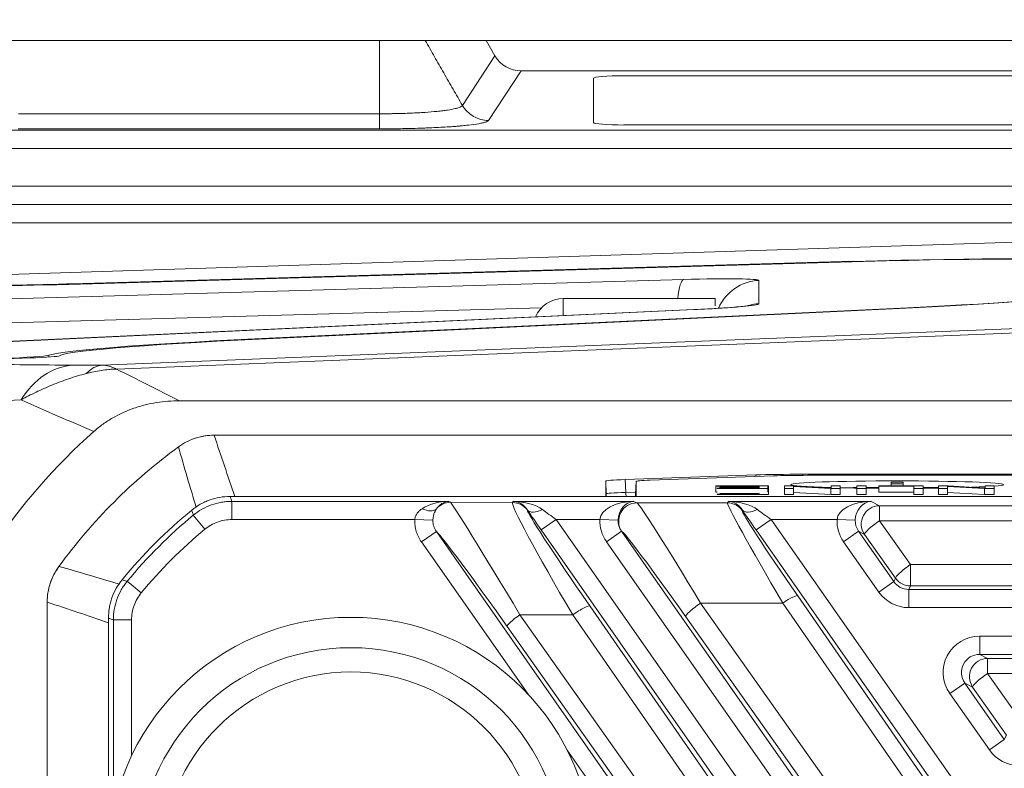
# Model space of a CAD drawing. Header units: millimetres. Extents: x 4 to 836, y 5 to 589.
# Tile 144 of 163: x 661 to 678, y 349 to 362. Entities that reach past the tile are written whole.
import ezdxf

# ---------------------------------------------------------------- set-up
doc = ezdxf.new("R2010")
doc.units = ezdxf.units.MM
doc.layers.add('1', color=7, linetype='Continuous', true_color=0xffffff)
doc.styles.add('ideas_simplex', font='simplex.shx')
doc.dimstyles.get("Standard").update_dxf_attribs({"dimtxt": 0.18, "dimasz": 0.18, "dimexe": 0.18, "dimexo": 0.0625, "dimgap": 0.09, "dimtad": 0, "dimtih": 1, "dimtoh": 1, "dimdec": 4, "dimzin": 0, "dimdsep": 46, "dimtxsty": 'Standard', "dimcen": 0.09, "dimadec": 0, "dimazin": 0, "dimtfac": 1, "dimtdec": 4, "dimtofl": 0, "dimtmove": 0, "dimatfit": 3, "dimfxl": 1, "dimtolj": 1, "dimtzin": 0, "dimarcsym": 0})

# ---------------------------------------------------------------- blocks, each defined once
blk = doc.blocks.new('_U6')
at = {"layer": '1', "color": 152, "lineweight": 13}
for p, q in [((707.915586, 361.359343), (604.33873, 361.359343)), ((696.641509, 245.904525), (604.338729, 245.904525))]:
    blk.add_line(p, q, dxfattribs=at)
at = {"layer": '1', "color": 27, "lineweight": 13}
blk.add_line((606.338729, 245.904525), (606.33873, 361.359343), dxfattribs=at)
at = {"layer": '1', "color": 87, "lineweight": 25}
for p, q in [((604.83873, 310.734434), (599.21373, 310.734434)), ((599.21373, 310.734434), (599.21373, 309.234434)), ((604.83873, 309.234434), (604.83873, 310.734434)), ((599.21373, 298.029434), (599.21373, 296.529434)), ((604.83873, 296.529434), (604.83873, 298.029434)), ((599.21373, 296.529434), (604.83873, 296.529434))]:
    blk.add_line(p, q, dxfattribs=at)
at = {"layer": '1', "color": 27, "lineweight": 18}
for points in [[(606.33873, 361.359343), (606.86771, 358.359345), (605.809749, 358.359341)], [(606.338729, 245.904525), (605.809749, 248.904523), (606.86771, 248.904527)]]:
    blk.add_solid(points, dxfattribs=at)
at = {"layer": '1', "color": 87, "linetype": 'Continuous', "lineweight": 25, "char_height": 3, "attachment_point": 7, "rotation": 90, "line_spacing_factor": 1.204819, "style": 'ideas_simplex'}
for s, insert in [('\\W1.1692;115,5', (597.37273, 296.491934)), ('\\W1.2097;4.55', (604.68523, 297.976934))]:
    blk.add_mtext(s, dxfattribs=dict(at, insert=insert))
blk = doc.blocks.new('_U10')
at = {"layer": '1', "color": 87, "lineweight": 25}
for p, q in [((662.54195, 381.752379), (661.04195, 381.752379)), ((661.04195, 381.752379), (661.04195, 376.127379)), ((675.24695, 381.752379), (673.74695, 381.752379)), ((675.24695, 376.127379), (675.24695, 381.752379)), ((661.04195, 376.127379), (662.54195, 376.127379)), ((673.74695, 376.127379), (675.24695, 376.127379))]:
    blk.add_line(p, q, dxfattribs=at)
at = {"layer": '1', "color": 152, "lineweight": 13}
for p, q in [((680.052674, 333.198102), (680.052674, 376.627379)), ((697.730343, 333.198102), (697.730343, 376.627379))]:
    blk.add_line(p, q, dxfattribs=at)
at = {"layer": '1', "color": 27, "lineweight": 13}
blk.add_line((697.730343, 374.627379), (661.04195, 374.627379), dxfattribs=at)
at = {"layer": '1', "color": 27, "lineweight": 18}
for points in [[(680.052674, 374.627379), (683.052672, 375.15636), (683.052676, 374.098398)], [(697.730343, 374.627379), (694.730345, 374.098398), (694.730341, 375.15636)]]:
    blk.add_solid(points, dxfattribs=at)
at = {"layer": '1', "color": 87, "linetype": 'Continuous', "lineweight": 25, "char_height": 3, "attachment_point": 7, "line_spacing_factor": 1.204819, "style": 'ideas_simplex'}
for s, insert in [('\\W1.2097;17,7', (662.51345, 383.887379)), ('\\W1.2097;.696', (662.51345, 376.574879))]:
    blk.add_mtext(s, dxfattribs=dict(at, insert=insert))

msp = doc.modelspace()

# ---------------------------------------------------------------- linework, layer by layer
at = {"layer": '1', "color": 143, "linetype": 'Continuous', "lineweight": 18}
for p, q in [((667.367, 361.359), (661.416, 361.359)), ((669.12, 361.359), (668.118, 361.359)), ((669.266, 361.107), (669.12, 361.359)), ((667.367, 359.905), (667.367, 360.153)), ((732.249, 358.659), (645.534, 358.659))]:
    msp.add_line(p, q, dxfattribs=at)
at = {"layer": '1', "color": 143, "linetype": 'Continuous', "lineweight": 13}
for p, q in [((667.367, 360.153), (667.367, 361.359)), ((668.731, 360.291), (669.266, 361.107)), ((669.697, 360.859), (669.162, 360.043)), ((661.416, 360.153), (667.367, 360.153)), ((640.18, 359.882), (737.603, 359.882)), ((667.367, 359.905), (661.415, 359.905)), ((737.603, 359.583), (640.18, 359.583)), ((645.534, 358.959), (732.249, 358.959))]:
    msp.add_line(p, q, dxfattribs=at)
at = {"layer": '1', "color": 18, "linetype": 'Continuous', "lineweight": 18}
for p, q in [((670.892, 360.738), (670.892, 360.008)), ((706.392, 360.778), (671.392, 360.778)), ((671.392, 359.968), (706.392, 359.968))]:
    msp.add_line(p, q, dxfattribs=at)
at = {"layer": '1', "color": 9, "linetype": 'Continuous', "lineweight": 18}
for p, q in [((652.892, 358.359), (688.892, 358.359)), ((659.147, 357.441), (678.892, 358.07)), ((675.338, 357.72), (662.442, 357.349)), ((675.173, 357.723), (662.477, 357.357)), ((672.542, 356.928), (659.444, 356.318)), ((676.062, 356.958), (665.313, 356.445)), ((665.381, 356.441), (675.931, 356.944)), ((672.55, 356.928), (672.542, 356.928)), ((661.61, 356.131), (659.299, 356.047)), ((713.711, 355.426), (664.072, 355.426))]:
    msp.add_line(p, q, dxfattribs=at)
at = {"layer": '1', "color": 9, "linetype": 'Continuous', "lineweight": 13}
for p, q in [((675.173, 357.715), (675.173, 357.723)), ((659.153, 357.047), (672.376, 357.424)), ((673.615, 357.408), (673.615, 357.023)), ((670.033, 356.958), (659.049, 356.645)), ((672.55, 356.928), (659.453, 356.318)), ((676.062, 356.95), (676.062, 356.958)), ((662.797, 356.013), (678.892, 356.657)), ((678.926, 356.585), (663.031, 355.949)), ((665.313, 356.445), (665.313, 356.438)), ((661.919, 356.175), (661.919, 356.146))]:
    msp.add_line(p, q, dxfattribs=at)
at = {"layer": '1', "color": 27, "linetype": 'Continuous', "lineweight": 18}
for p, q in [((672.892, 357.109), (670.392, 357.109)), ((672.892, 357.109), (672.892, 356.99)), ((712.878, 353.85), (664.905, 353.85)), ((662.901, 351.846), (662.901, 348.13))]:
    msp.add_line(p, q, dxfattribs=at)
at = {"layer": '1', "color": 27, "linetype": 'Continuous', "lineweight": 13}
for p, q in [((670.392, 356.828), (670.392, 357.109)), ((664.933, 353.769), (664.933, 353.47)), ((664.933, 353.769), (668.505, 353.769)), ((668.505, 353.769), (668.534, 353.754)), ((668.534, 353.754), (669.558, 353.75)), ((669.558, 353.75), (669.568, 353.769)), ((669.568, 353.769), (671.557, 353.769)), ((671.557, 353.769), (671.604, 353.745)), ((673.096, 353.745), (673.108, 353.769)), ((673.108, 353.769), (675.463, 353.769)), ((675.463, 353.769), (675.601, 353.697)), ((669.805, 353.625), (669.803, 353.622)), ((671.604, 353.745), (673.096, 353.745)), ((673.345, 353.625), (673.341, 353.617)), ((675.601, 353.697), (702.182, 353.697)), ((675.601, 353.697), (675.601, 353.449)), ((664.298, 353.541), (664.489, 353.31)), ((667.947, 353.47), (664.933, 353.47)), ((668.245, 353.459), (667.947, 353.47)), ((670.275, 353.47), (670.03, 353.298)), ((670.996, 353.47), (670.275, 353.47)), ((670.275, 353.47), (678.812, 341.278)), ((670.996, 353.47), (671.295, 353.46)), ((673.815, 353.47), (673.57, 353.298)), ((674.902, 353.47), (673.815, 353.47)), ((673.815, 353.47), (680.623, 343.747)), ((674.902, 353.47), (675.201, 353.46)), ((702.182, 353.449), (675.601, 353.449)), ((675.601, 353.449), (676.112, 352.728)), ((668.302, 353.272), (668.057, 353.1)), ((668.302, 353.272), (676.929, 340.951)), ((678.566, 341.106), (670.03, 353.298)), ((671.105, 353.105), (671.35, 353.277)), ((671.358, 353.273), (671.35, 353.277)), ((671.35, 353.277), (679.129, 342.168)), ((680.377, 343.575), (673.57, 353.298)), ((675.01, 353.105), (675.256, 353.277)), ((675.356, 353.225), (675.256, 353.277)), ((675.256, 353.277), (675.837, 352.447)), ((669.813, 350.591), (668.057, 353.1)), ((678.884, 341.996), (671.105, 353.105)), ((675.592, 352.275), (675.01, 353.105)), ((675.867, 352.504), (675.356, 353.225)), ((676.112, 352.728), (676.112, 352.376)), ((676.112, 352.728), (701.671, 352.728)), ((663.209, 352.453), (663.441, 352.262)), ((675.837, 352.447), (675.867, 352.504)), ((675.592, 352.275), (675.837, 352.447)), ((676.112, 352.376), (676.083, 352.319)), ((676.083, 352.02), (676.083, 352.319)), ((676.083, 352.319), (701.7, 352.319)), ((701.671, 352.376), (676.112, 352.376)), ((674.255, 352.214), (680.318, 343.461)), ((670.83, 352.048), (678.465, 341.036)), ((674.01, 352.094), (672.655, 352.094)), ((672.655, 352.094), (679.473, 342.461)), ((680.072, 343.341), (674.01, 352.094)), ((701.7, 352.02), (676.083, 352.02)), ((662.981, 351.817), (663.281, 351.817)), ((662.981, 348.702), (662.981, 351.817)), ((663.281, 351.817), (663.281, 349.581)), ((670.549, 351.899), (669.678, 351.903)), ((669.678, 351.903), (677.236, 341.214)), ((678.184, 340.887), (670.549, 351.899)), ((679.227, 342.237), (672.41, 351.87)), ((677.026, 341.019), (669.468, 351.708)), ((677.252, 351.549), (677.252, 351.249)), ((677.252, 351.549), (700.531, 351.549)), ((700.531, 351.249), (677.252, 351.249)), ((677.252, 351.249), (677.382, 351.182)), ((677.382, 351.182), (700.401, 351.182)), ((677.382, 351.182), (677.382, 350.934)), ((700.401, 350.934), (677.382, 350.934)), ((677.382, 350.934), (677.941, 350.144)), ((676.761, 350.605), (677.006, 350.777)), ((677.136, 350.71), (677.006, 350.777)), ((677.006, 350.777), (677.658, 349.847)), ((677.695, 349.92), (677.136, 350.71)), ((677.412, 349.675), (676.761, 350.605)), ((677.658, 349.847), (677.695, 349.92)), ((677.412, 349.675), (677.658, 349.847)), ((676.684, 340.779), (670.458, 349.67))]:
    msp.add_line(p, q, dxfattribs=at)
at = {"layer": '1', "color": 252, "linetype": 'Continuous', "lineweight": 18}
for p, q in [((664.642, 354.859), (713.141, 354.859)), ((671.092, 353.85), (671.092, 354.102)), ((671.413, 354.129), (673.563, 354.204)), ((671.592, 354.099), (671.584, 353.892)), ((671.592, 354.099), (671.592, 353.85)), ((673.857, 354.19), (671.826, 354.119)), ((674.339, 354.215), (703.444, 354.215)), ((703.36, 354.198), (674.423, 354.198)), ((661.892, 274.859), (661.892, 352.108))]:
    msp.add_line(p, q, dxfattribs=at)
at = {"layer": '1', "color": 252, "linetype": 'Continuous', "lineweight": 13}
for p, q in [((671.099, 353.895), (671.092, 354.102)), ((671.413, 354.129), (671.421, 353.917)), ((673.563, 354.179), (673.563, 354.204)), ((674.339, 354.215), (674.339, 354.198)), ((671.421, 353.917), (671.585, 353.923)), ((671.099, 353.85), (671.099, 353.895)), ((671.584, 353.892), (671.584, 353.85))]:
    msp.add_line(p, q, dxfattribs=at)
at = {"layer": '1', "color": 7, "linetype": 'Continuous', "lineweight": 18}
for p, q in [((675.992, 354.084), (675.792, 354.084)), ((675.792, 354.084), (675.792, 354.056)), ((675.992, 354.056), (675.992, 354.084)), ((674.037, 354.024), (674.037, 353.98)), ((674.195, 354.024), (674.037, 354.024)), ((674.037, 353.98), (674.037, 353.88)), ((674.037, 353.98), (674.185, 353.98)), ((674.185, 353.98), (674.185, 354.015)), ((674.185, 354.015), (674.798, 353.98)), ((674.185, 353.98), (674.185, 353.88)), ((674.185, 353.915), (674.798, 353.88)), ((674.808, 353.989), (674.195, 354.024)), ((674.798, 353.98), (674.798, 353.88)), ((674.798, 353.98), (674.956, 353.98)), ((674.956, 354.024), (674.808, 354.024)), ((674.808, 354.024), (674.808, 353.989)), ((674.956, 353.98), (674.956, 354.024)), ((674.956, 353.98), (674.956, 353.88)), ((675.226, 353.98), (675.226, 353.88)), ((675.381, 353.896), (675.381, 353.996)), ((675.792, 354.056), (675.792, 354.024)), ((675.792, 354.056), (675.992, 354.056)), ((675.992, 354.056), (675.992, 354.024)), ((676.166, 353.98), (676.166, 354.006)), ((676.166, 353.88), (676.166, 353.98)), ((676.573, 354.024), (676.732, 354.024)), ((676.573, 353.98), (676.573, 354.024)), ((676.573, 353.98), (676.573, 353.88)), ((676.721, 353.98), (676.573, 353.98)), ((676.721, 354.015), (676.721, 353.98)), ((677.334, 353.98), (676.721, 354.015)), ((676.721, 353.98), (676.721, 353.88)), ((677.334, 353.88), (676.721, 353.915)), ((676.732, 354.024), (677.344, 353.989)), ((677.334, 353.98), (677.334, 353.88)), ((677.493, 353.98), (677.334, 353.98)), ((677.344, 354.024), (677.493, 354.024)), ((677.344, 353.989), (677.344, 354.024)), ((677.493, 354.024), (677.493, 353.98)), ((677.493, 353.98), (677.493, 353.88)), ((674.037, 353.88), (674.185, 353.88)), ((674.798, 353.88), (674.956, 353.88)), ((676.721, 353.88), (676.573, 353.88)), ((677.493, 353.88), (677.334, 353.88))]:
    msp.add_line(p, q, dxfattribs=at)
at = {"layer": '1', "color": 7, "linetype": 'Continuous', "lineweight": 13}
msp.add_line((676.166, 354.006), (676.166, 354.019), dxfattribs=at)
at = {"layer": '1', "color": 9, "linetype": 'Continuous', "lineweight": 18}
for radius in [4, 3.5]:
    msp.add_circle((666.892, 347.859), radius, dxfattribs=at)
at = {"layer": '1', "color": 9, "linetype": 'Continuous', "lineweight": 13}
msp.add_circle((666.892, 347.859), 3.1, dxfattribs=at)
at = {"layer": '1', "color": 27, "linetype": 'Continuous', "lineweight": 18}
for centre, radius, start, end in [((670.392, 356.609), 0.5, 90, 156.8137), ((669.392, 347.359), 8.091, 129.2516, 140.7484)]:
    msp.add_arc(centre, radius, start, end, dxfattribs=at)
at = {"layer": '1', "color": 9, "linetype": 'Continuous', "lineweight": 18}
for centre, radius, start, end in [((669.392, 347.359), 10.124, 131.6677, 146.1868), ((664.643, 353.859), 1, 90, 110.8694), ((662.892, 352.108), 1, 143.8479, 164.7178)]:
    msp.add_arc(centre, radius, start, end, dxfattribs=at)
at = {"layer": '1', "color": 252, "linetype": 'Continuous', "lineweight": 18}
msp.add_arc((669.392, 347.359), 9.05, 126.1507, 143.8493, dxfattribs=at)
at = {"layer": '1', "color": 27, "linetype": 'Continuous', "lineweight": 13}
for radius in [8.01, 7.71]:
    msp.add_arc((669.392, 347.359), radius, 129.4862, 140.5138, dxfattribs=at)
at = {"layer": '1', "color": 143, "linetype": 'Continuous', "lineweight": 18}
msp.add_ellipse((669.7, 361.361), major_axis=(-0.275, -0.42), ratio=0.995307, start_param=5.820411, end_param=6.861394, dxfattribs=at)
at = {"layer": '1', "color": 18, "linetype": 'Continuous', "lineweight": 18}
for centre, start_param, end_param in [((671.392, 360.738), 4.712389, 6.283185), ((671.392, 360.008), 0, 1.570796)]:
    msp.add_ellipse(centre, major_axis=(-0.5, 0), ratio=0.081033, start_param=start_param, end_param=end_param, dxfattribs=at)
at = {"layer": '1', "color": 9, "linetype": 'Continuous', "lineweight": 18}
for centre, major_axis, start_param, end_param in [((674.392, 357.54), (-4.5, -0.157), 3.140372, 4.536636), ((674.592, 357.546), (-4.3, -0.15), 3.140372, 4.536636), ((663.345, 357.559), (-5.2, -0.182), 0.784178, 1.395043), ((663.345, 357.559), (-5, -0.175), 0.960036, 1.395043), ((674.392, 357.038), (-4.5, -0.157), 1.918642, 3.140372), ((674.592, 357.047), (-4.3, -0.15), 1.918642, 3.140372), ((667.092, 356.337), (-5.2, -0.182), 5.060235, 6.180015), ((667.092, 356.337), (-5, -0.175), 5.060235, 6.265249), ((661.123, 356.15), (-0.8, -0.028), 1.604483, 3.038423), ((661.592, 356.148), (-0.5, -0.017), 1.604483, 3.123656)]:
    msp.add_ellipse(centre, major_axis=major_axis, ratio=0.034878, start_param=start_param, end_param=end_param, dxfattribs=at)
at = {"layer": '1', "color": 9, "linetype": 'Continuous', "lineweight": 13}
for centre, major_axis, ratio, start_param, end_param in [((672.402, 356.675), (0.021, -0.75), 0.181414, 3.177067, 4.088759), ((672.115, 357.355), (-1.5, -0.053), 0.040247, 3.140157, 4.536421), ((673.642, 356.659), (-0.75, 0), 0.999391, 4.747296, 5.884478), ((672.115, 356.972), (-1.5, -0.051), 0.040937, 1.863675, 3.140192), ((673.642, 356.274), (-0.75, 0), 0.999391, 4.747296, 4.978279), ((662.371, 354.514), (-0.012, -1.5), 0.774069, 3.196712, 4.052014), ((662.849, 354.515), (-0.025, 1.5), 0.469264, 0.039507, 0.427114)]:
    msp.add_ellipse(centre, major_axis=major_axis, ratio=ratio, start_param=start_param, end_param=end_param, dxfattribs=at)
at = {"layer": '1', "color": 252, "linetype": 'Continuous', "lineweight": 18}
for centre, major_axis, ratio, start_param, end_param in [((672.192, 354.102), (-1.101, 0), 0.034921, 5.498347, 6.283187), ((672.392, 354.099), (-0.8, 0), 0.034886, 5.497629, 6.283184), ((674.34, 354.177), (-1.1, 0), 0.034981, 4.713399, 5.497127), ((674.423, 354.17), (-0.8, 0), 0.034896, 4.712389, 5.497839), ((675.892, 354.045), (-1.75, 0), 0.034899, 3.141593, 6.283185), ((675.892, 354.045), (-1.75, 0), 0.034899, 0, 0.903012), ((675.892, 354.045), (-1.75, 0), 0.034899, 1.006782, 1.174072), ((675.892, 354.045), (-1.75, 0), 0.034899, 1.274603, 1.395947), ((675.892, 354.045), (-1.75, 0), 0.034899, 1.818491, 1.970859), ((675.892, 354.045), (-1.75, 0), 0.034899, 2.351286, 2.550286), ((675.892, 354.045), (-1.75, 0), 0.034899, 2.725921, 3.141593)]:
    msp.add_ellipse(centre, major_axis=major_axis, ratio=ratio, start_param=start_param, end_param=end_param, dxfattribs=at)
at = {"layer": '1', "color": 252, "linetype": 'Continuous', "lineweight": 13}
for centre, major_axis, ratio, start_param, end_param in [((672.199, 353.902), (-1.1, -0.007), 0.02595, 5.497868, 6.282708), ((671.562, 353.924), (0.007, -0.2), 0.706676, 4.722649, 5.067106), ((671.299, 353.902), (0.2, 0), 0.999391, 3.176521, 3.403925), ((671.384, 353.899), (-0.2, 0), 0.999391, 2.893107, 3.106665)]:
    msp.add_ellipse(centre, major_axis=major_axis, ratio=ratio, start_param=start_param, end_param=end_param, dxfattribs=at)
at = {"layer": '1', "color": 30, "linetype": 'Continuous', "lineweight": 18}
for start_param, end_param in [(2.005176, 2.144192), (1.763175, 1.897478), (1.130733, 1.300478)]:
    msp.add_ellipse((675.892, 353.945), major_axis=(1.6, 0), ratio=0.034899, start_param=start_param, end_param=end_param, dxfattribs=at)
at = {"layer": '1', "color": 27, "linetype": 'Continuous', "lineweight": 13}
for centre, major_axis, ratio, start_param, end_param in [((668.505, 353.47), (-0.561, -0.015), 0.534057, 4.698446, 5.596499), ((668.505, 353.47), (-0.068, -0.295), 0.857617, 3.404176, 4.302228), ((668.534, 353.454), (-0.139, -0.266), 0.997152, 3.622727, 4.52078), ((669.731, 351.75), (-1.199, 2.005), 0.013847, 4.780221, 6.239667), ((670.747, 351.746), (-1.189, 2.004), 0.040007, 0.011209, 1.470655), ((669.558, 353.45), (-0.266, 0.139), 0.999226, 4.232741, 5.192037), ((669.568, 353.47), (-0.589, 0.014), 0.508639, 3.765286, 4.724583), ((669.568, 353.47), (-0.155, 0.264), 0.92399, 4.756444, 5.715741), ((671.557, 353.47), (-0.561, -0.015), 0.534057, 4.698446, 6.234336), ((671.557, 353.47), (-0.068, -0.295), 0.857617, 3.404176, 4.940065), ((673.108, 353.47), (-0.589, 0.014), 0.508639, 3.765286, 4.724583), ((673.108, 353.47), (-0.155, 0.264), 0.92399, 4.756444, 5.715741), ((675.463, 353.47), (-0.561, -0.015), 0.534057, 4.698446, 6.234336), ((675.463, 353.47), (-0.068, -0.295), 0.857617, 3.404176, 4.940065), ((668.066, 353.827), (0.243, -0.176), 0.514474, 5.06957, 6.196744), ((670.993, 351.918), (-1.189, 1.705), 0.028665, 0.014988, 1.474434), ((670.05, 353.797), (-0.249, -0.167), 0.474901, 0.039667, 1.26167), ((670.055, 353.298), (-0.421, 0.6), 0.028594, 0.97416, 1.550753), ((670.301, 353.47), (-0.421, 0.3), 0.028746, 0.95387, 1.530463), ((671.604, 353.445), (-0.139, -0.266), 0.997152, 3.622727, 5.802051), ((672.791, 351.746), (-1.191, 2), 0.026751, 4.870986, 6.232343), ((674.288, 351.746), (-1.191, 2), 0.026751, 0.018971, 1.380328), ((673.096, 353.445), (-0.266, 0.139), 0.999226, 4.232741, 5.192037), ((674.533, 351.918), (-1.192, 1.7), 0.028594, 0.014863, 1.37622), ((673.591, 353.797), (-0.249, -0.167), 0.474901, 0.039667, 1.26167), ((673.595, 353.298), (-0.421, 0.6), 0.028594, 0.97416, 1.550753), ((673.841, 353.47), (-0.421, 0.3), 0.028746, 0.95387, 1.530463), ((675.601, 353.397), (-0.139, -0.266), 0.997152, 3.622727, 5.802051), ((671.597, 353.449), (-0.534, 0.278), 0.997152, 0.446228, 1.089662), ((671.597, 353.449), (-0.268, 0.14), 0.991514, 0.446228, 1.089662), ((675.503, 353.449), (-0.534, 0.278), 0.997152, 0.446228, 1.089662), ((675.503, 353.449), (-0.268, 0.14), 0.991514, 0.446228, 1.089662), ((675.601, 353.397), (-0.245, -0.173), 0.14246, 4.611906, 6.247919), ((669.486, 351.578), (-1.201, 1.705), 0.028764, 4.768133, 6.145658), ((672.545, 351.574), (-1.192, 1.7), 0.028594, 4.866878, 6.228235), ((676.112, 352.676), (-0.245, -0.173), 0.14246, 4.611906, 6.247919), ((676.112, 352.676), (0.266, -0.139), 0.999226, 4.232741, 5.192037), ((676.083, 352.62), (-0.139, -0.267), 0.997682, 5.803537, 6.762834), ((674.01, 352.042), (-0.247, -0.171), 0.14345, 3.176864, 4.613348), ((676.083, 352.62), (-0.277, -0.533), 0.999226, 5.803537, 6.762834), ((670.584, 351.876), (-0.247, -0.171), 0.130769, 3.176802, 4.766278), ((672.655, 352.042), (-0.245, -0.173), 0.14246, 4.611906, 6.247919), ((669.713, 351.88), (-0.245, -0.173), 0.131253, 4.765068, 6.247974), ((677.253, 350.949), (-0.534, 0.278), 0.997152, 5.193523, 7.372847), ((677.253, 350.949), (-0.268, 0.14), 0.991514, 5.193523, 7.372847), ((677.382, 350.882), (-0.139, -0.266), 0.997152, 3.622727, 5.802051), ((677.382, 350.882), (-0.245, -0.173), 0.14246, 4.611906, 6.247919), ((677.904, 350.02), (-0.277, -0.533), 0.999226, 5.803537, 6.762834)]:
    msp.add_ellipse(centre, major_axis=major_axis, ratio=ratio, start_param=start_param, end_param=end_param, dxfattribs=at)
at = {"layer": '1', "color": 143, "linetype": 'Continuous', "lineweight": 18}
msp.add_open_spline([(668.118, 361.359), (668.113, 361.359), (668.104, 361.359), (668.085, 361.359), (668.077, 361.359), (668.065, 361.359), (668.06, 361.359), (668.051, 361.359), (668.046, 361.359), (668.02, 361.359), (667.995, 361.359), (667.954, 361.359), (667.939, 361.359), (667.908, 361.359), (667.891, 361.359), (667.84, 361.359), (667.803, 361.359), (667.744, 361.359), (667.723, 361.359), (667.682, 361.359), (667.66, 361.359), (667.596, 361.359), (667.551, 361.359), (667.483, 361.359), (667.46, 361.359), (667.414, 361.359), (667.391, 361.359), (667.367, 361.359)], degree=3, knots=[0, 0, 0, 0, 0.125, 0.125, 0.1875, 0.1875, 0.21875, 0.21875, 0.25, 0.25, 0.375, 0.375, 0.4375, 0.4375, 0.5, 0.5, 0.625, 0.625, 0.6875, 0.6875, 0.75, 0.75, 0.875, 0.875, 0.9375, 0.9375, 1, 1, 1, 1], dxfattribs=at)
at = {"layer": '1', "color": 143, "linetype": 'Continuous', "lineweight": 13}
msp.add_open_spline([(668.118, 361.359), (668.731, 360.291)], degree=1, dxfattribs=at)
at = {"layer": '1', "color": 143, "linetype": 'Continuous', "lineweight": 18}
msp.add_open_spline([(669.697, 360.859), (708.086, 360.859)], degree=1, dxfattribs=at)
at = {"layer": '1', "color": 143, "linetype": 'Continuous', "lineweight": 13}
for points, knots in [([(667.367, 360.153), (667.412, 360.153), (667.455, 360.153), (667.521, 360.154), (667.543, 360.154), (667.587, 360.155), (667.608, 360.155), (667.715, 360.158), (667.799, 360.16), (667.92, 360.165), (667.96, 360.167), (668.038, 360.171), (668.076, 360.174), (668.185, 360.181), (668.253, 360.187), (668.332, 360.194), (668.347, 360.196), (668.378, 360.2), (668.392, 360.201), (668.435, 360.207), (668.461, 360.21), (668.535, 360.222), (668.577, 360.23), (668.622, 360.24), (668.63, 360.242), (668.646, 360.247), (668.653, 360.249), (668.674, 360.255), (668.686, 360.26), (668.716, 360.273), (668.728, 360.282), (668.731, 360.291)], [0, 0, 0, 0, 0.0625, 0.0625, 0.09375, 0.09375, 0.125, 0.125, 0.25, 0.25, 0.3125, 0.3125, 0.375, 0.375, 0.5, 0.5, 0.53125, 0.53125, 0.5625, 0.5625, 0.625, 0.625, 0.75, 0.75, 0.78125, 0.78125, 0.8125, 0.8125, 0.875, 0.875, 1, 1, 1, 1]), ([(669.162, 360.043), (669.119, 360.043), (669.075, 360.049), (668.992, 360.072), (668.951, 360.088), (668.876, 360.132), (668.841, 360.158), (668.78, 360.219), (668.753, 360.254), (668.731, 360.291)], [0, 0, 0, 0, 0.25, 0.25, 0.5, 0.5, 0.75, 0.75, 1, 1, 1, 1]), ([(669.162, 360.043), (669.156, 360.034), (669.138, 360.025), (669.098, 360.011), (669.081, 360.007), (669.053, 360), (669.043, 359.998), (669.022, 359.994), (669.011, 359.992), (668.951, 359.981), (668.895, 359.973), (668.797, 359.962), (668.762, 359.958), (668.706, 359.953), (668.687, 359.951), (668.647, 359.948), (668.627, 359.946), (668.524, 359.938), (668.434, 359.933), (668.291, 359.925), (668.242, 359.923), (668.165, 359.92), (668.139, 359.919), (668.087, 359.917), (668.061, 359.916), (667.929, 359.912), (667.821, 359.909), (667.681, 359.907), (667.653, 359.906), (667.596, 359.906), (667.568, 359.906), (667.482, 359.905), (667.425, 359.905), (667.367, 359.905)], [0, 0, 0, 0, 0.125, 0.125, 0.1875, 0.1875, 0.21875, 0.21875, 0.25, 0.25, 0.375, 0.375, 0.4375, 0.4375, 0.46875, 0.46875, 0.5, 0.5, 0.625, 0.625, 0.6875, 0.6875, 0.71875, 0.71875, 0.75, 0.75, 0.875, 0.875, 0.90625, 0.90625, 0.9375, 0.9375, 1, 1, 1, 1])]:
    msp.add_open_spline(points, degree=3, knots=knots, dxfattribs=at)
at = {"layer": '1', "color": 9, "linetype": 'Continuous', "lineweight": 18}
for points, knots in [([(673.453, 356.993), (673.453, 356.993), (673.441, 356.991), (673.381, 356.983), (673.25, 356.971), (673.047, 356.955), (672.801, 356.94), (672.623, 356.931), (672.542, 356.928)], [0, 0, 0, 0, 0.081424, 0.231072, 0.419044, 0.628028, 0.838491, 1, 1, 1, 1]), ([(664.072, 355.426), (663.944, 355.426), (663.817, 355.416), (663.629, 355.386), (663.566, 355.373), (663.474, 355.35), (663.443, 355.342), (663.382, 355.324), (663.351, 355.314), (663.199, 355.261), (663.083, 355.209), (662.918, 355.114), (662.864, 355.08), (662.786, 355.024), (662.76, 355.004), (662.71, 354.964), (662.685, 354.943), (662.661, 354.922)], [0, 0, 0, 0, 0.25, 0.25, 0.375, 0.375, 0.4375, 0.4375, 0.5, 0.5, 0.75, 0.75, 0.875, 0.875, 0.9375, 0.9375, 1, 1, 1, 1])]:
    msp.add_open_spline(points, degree=3, knots=knots, dxfattribs=at)
at = {"layer": '1', "color": 9, "linetype": 'Continuous', "lineweight": 13}
for points, knots in [([(659.299, 356.047), (659.54, 356.044), (659.783, 356.04), (660.274, 356.034), (660.522, 356.031), (661.024, 356.025), (661.277, 356.022), (661.792, 356.017), (662.053, 356.014), (662.318, 356.012)], [0, 0, 0, 0, 0.25, 0.25, 0.5, 0.5, 0.75, 0.75, 1, 1, 1, 1]), ([(662.535, 355.875), (662.487, 355.863), (662.439, 355.849), (662.343, 355.82), (662.295, 355.805), (662.2, 355.772), (662.153, 355.756), (662.06, 355.721), (662.014, 355.703), (661.879, 355.647), (661.792, 355.608), (661.622, 355.527), (661.54, 355.485), (661.461, 355.441)], [0, 0, 0, 0, 0.125, 0.125, 0.25, 0.25, 0.375, 0.375, 0.5, 0.5, 0.75, 0.75, 1, 1, 1, 1]), ([(662.318, 356.012), (662.353, 356.012), (662.389, 356.012), (662.462, 356.012), (662.5, 356.011), (662.578, 356.011), (662.618, 356.012), (662.682, 356.012), (662.704, 356.012), (662.749, 356.013), (662.773, 356.013), (662.797, 356.013)], [0, 0, 0, 0, 0.25, 0.25, 0.5, 0.5, 0.75, 0.75, 0.875, 0.875, 1, 1, 1, 1]), ([(663.031, 355.949), (663.01, 355.949), (662.989, 355.947), (662.948, 355.945), (662.885, 355.94), (662.823, 355.932), (662.699, 355.914), (662.617, 355.897), (662.535, 355.875)], [0, 0, 0, 0, 0.125, 0.125, 0.25, 0.5, 0.5, 1, 1, 1, 1]), ([(663.031, 355.949), (663.021, 355.954), (663.011, 355.959), (662.992, 355.968), (662.962, 355.98), (662.933, 355.99), (662.874, 356.006), (662.836, 356.012), (662.797, 356.013)], [0, 0, 0, 0, 0.125, 0.125, 0.25, 0.5, 0.5, 1, 1, 1, 1]), ([(661.461, 355.441), (661.166, 355.426), (660.878, 355.411), (660.309, 355.384), (660.03, 355.372), (659.478, 355.349), (659.207, 355.338), (658.669, 355.318), (658.403, 355.309), (658.14, 355.301)], [0, 0, 0, 0, 0.25, 0.25, 0.5, 0.5, 0.75, 0.75, 1, 1, 1, 1]), ([(662.661, 354.922), (662.457, 355.007), (662.256, 355.092), (661.856, 355.266), (661.658, 355.353), (661.461, 355.441)], [0, 0, 0, 0, 0.5, 0.5, 1, 1, 1, 1])]:
    msp.add_open_spline(points, degree=3, knots=knots, dxfattribs=at)
msp.add_open_spline([(663.031, 355.949), (663.375, 355.774), (663.721, 355.6), (664.072, 355.426)], degree=3, dxfattribs=at)
at = {"layer": '1', "color": 252, "linetype": 'Continuous', "lineweight": 18}
for points in [[(664.053, 354.667), (664.096, 354.698), (664.185, 354.753), (664.282, 354.794), (664.383, 354.826), (664.485, 354.851), (664.589, 354.859), (664.642, 354.859)], [(661.892, 352.108), (661.892, 352.161), (661.9, 352.266), (661.924, 352.368), (661.957, 352.469), (661.998, 352.566), (662.053, 352.655), (662.084, 352.698)]]:
    msp.add_open_spline(points, degree=3, knots=[0, 0, 0, 0, 0.25, 0.5, 0.5, 0.75, 1, 1, 1, 1], dxfattribs=at)
at = {"layer": '1', "color": 252, "linetype": 'Continuous', "lineweight": 13}
for points in [[(664.642, 354.859), (664.752, 354.523), (664.866, 354.186), (664.984, 353.85)], [(664.347, 353.667), (664.246, 354.002), (664.148, 354.335), (664.053, 354.667)], [(662.084, 352.698), (662.416, 352.603), (662.749, 352.505), (663.084, 352.404)], [(662.901, 351.767), (662.564, 351.885), (662.228, 351.999), (661.892, 352.108)]]:
    msp.add_open_spline(points, degree=3, dxfattribs=at)
at = {"layer": '1', "color": 7, "linetype": 'Continuous', "lineweight": 18}
for points, knots in [([(673.774, 354.024), (673.774, 354.024), (672.903, 354.024), (672.903, 354.024), (672.903, 354.024), (672.903, 354.023), (672.903, 354.022)], [0, 0, 0, 0, 0.684364, 0.684364, 0.684364, 1, 1, 1, 1]), ([(672.903, 353.922), (672.903, 353.921), (672.903, 353.919), (672.903, 353.919), (672.903, 353.919), (672.913, 353.919), (672.93, 353.919)], [0, 0, 0, 0, 0.821618, 0.821618, 0.821618, 1, 1, 1, 1]), ([(672.974, 353.999), (672.974, 353.999), (673.62, 353.999), (673.62, 353.999), (673.62, 353.999), (673.62, 353.985), (673.62, 353.985), (673.62, 353.985), (672.93, 353.985), (672.93, 353.985), (672.93, 353.985), (672.93, 353.984), (672.93, 353.983)], [0, 0, 0, 0, 0.292838, 0.292838, 0.292838, 0.585675, 0.585675, 0.585675, 0.878513, 0.878513, 0.878513, 1, 1, 1, 1]), ([(672.974, 353.899), (672.974, 353.899), (673.62, 353.899), (673.62, 353.899), (673.62, 353.899), (673.62, 353.885), (673.62, 353.885), (673.62, 353.885), (672.93, 353.885), (672.93, 353.885), (672.93, 353.885), (672.93, 353.88), (672.93, 353.88), (672.93, 353.88), (673.774, 353.88), (673.774, 353.88), (673.774, 353.88), (673.774, 353.924), (673.774, 353.924)], [0, 0, 0, 0, 0.166667, 0.166667, 0.166667, 0.333333, 0.333333, 0.333333, 0.5, 0.5, 0.5, 0.666667, 0.666667, 0.666667, 0.833333, 0.833333, 0.833333, 1, 1, 1, 1]), ([(673.62, 354.014), (673.62, 354.009), (673.62, 354.004), (673.62, 354.004), (673.62, 354.004), (672.974, 354.004), (672.974, 354.004), (672.974, 354.004), (672.974, 353.999), (672.974, 353.999)], [0, 0, 0, 0, 0.23036, 0.23036, 0.23036, 0.61518, 0.61518, 0.61518, 1, 1, 1, 1]), ([(675.226, 353.98), (675.226, 353.98), (675.226, 354.024), (675.226, 354.024), (675.226, 354.024), (675.381, 354.024), (675.381, 354.024)], [0, 0, 0, 0, 0.5, 0.5, 0.5, 1, 1, 1, 1]), ([(676.32, 354.024), (676.32, 354.024), (675.591, 354.024), (675.591, 354.024), (675.591, 354.024), (675.591, 354.023), (675.591, 354.022)], [0, 0, 0, 0, 0.684364, 0.684364, 0.684364, 1, 1, 1, 1]), ([(675.591, 353.922), (675.591, 353.921), (675.591, 353.919), (675.591, 353.919), (675.591, 353.919), (676.166, 353.919), (676.166, 353.919)], [0, 0, 0, 0, 0.350138, 0.350138, 0.350138, 1, 1, 1, 1]), ([(676.166, 353.88), (676.166, 353.88), (676.166, 353.88), (676.166, 353.88), (676.166, 353.88), (676.32, 353.88), (676.32, 353.88), (676.32, 353.88), (676.32, 353.924), (676.32, 353.924)], [0, 0, 0, 0, 0.000219, 0.000219, 0.000219, 0.500109, 0.500109, 0.500109, 1, 1, 1, 1]), ([(675.381, 353.896), (675.381, 353.887), (675.381, 353.88), (675.381, 353.88), (675.381, 353.88), (675.226, 353.88), (675.226, 353.88)], [0, 0, 0, 0, 0.285149, 0.285149, 0.285149, 1, 1, 1, 1])]:
    msp.add_open_spline(points, degree=3, knots=knots, dxfattribs=at)
for points, degree in [([(672.903, 354.022), (672.903, 353.922)], 1), ([(673.763, 353.924), (673.763, 354.024)], 1), ([(673.774, 353.924), (673.774, 353.924), (673.77, 353.924), (673.763, 353.924)], 3), ([(673.774, 353.924), (673.774, 354.024)], 1), ([(675.381, 354.024), (675.381, 354.024), (675.381, 354.008), (675.381, 353.996)], 3), ([(675.591, 354.022), (675.591, 353.922)], 1), ([(676.166, 354.006), (676.166, 353.995), (676.166, 353.98), (676.166, 353.98)], 3), ([(676.32, 353.924), (676.32, 354.024)], 1)]:
    msp.add_open_spline(points, degree=degree, dxfattribs=at)
at = {"layer": '1', "color": 7, "linetype": 'Continuous', "lineweight": 13}
for points, knots in [([(672.903, 354.022), (672.903, 354.021), (672.903, 354.019), (672.903, 354.019), (672.903, 354.019), (673.62, 354.019), (673.62, 354.019), (673.62, 354.019), (673.62, 354.017), (673.62, 354.014)], [0, 0, 0, 0, 0.277702, 0.277702, 0.277702, 0.79312, 0.79312, 0.79312, 1, 1, 1, 1]), ([(672.93, 353.983), (672.93, 353.982), (672.93, 353.98), (672.93, 353.98), (672.93, 353.98), (673.774, 353.98), (673.774, 353.98), (673.774, 353.98), (673.774, 354.024), (673.774, 354.024)], [0, 0, 0, 0, 0.226347, 0.226347, 0.226347, 0.613174, 0.613174, 0.613174, 1, 1, 1, 1]), ([(675.381, 353.996), (675.381, 353.987), (675.381, 353.98), (675.381, 353.98), (675.381, 353.98), (675.226, 353.98), (675.226, 353.98)], [0, 0, 0, 0, 0.285149, 0.285149, 0.285149, 1, 1, 1, 1]), ([(675.591, 354.022), (675.591, 354.021), (675.591, 354.019), (675.591, 354.019), (675.591, 354.019), (676.166, 354.019), (676.166, 354.019)], [0, 0, 0, 0, 0.350138, 0.350138, 0.350138, 1, 1, 1, 1]), ([(676.166, 353.98), (676.166, 353.98), (676.166, 353.98), (676.166, 353.98), (676.166, 353.98), (676.32, 353.98), (676.32, 353.98), (676.32, 353.98), (676.32, 354.024), (676.32, 354.024)], [0, 0, 0, 0, 0.000219, 0.000219, 0.000219, 0.500109, 0.500109, 0.500109, 1, 1, 1, 1])]:
    msp.add_open_spline(points, degree=3, knots=knots, dxfattribs=at)
msp.add_open_spline([(676.166, 354.019), (676.166, 354.019), (676.166, 354.013), (676.166, 354.006)], degree=3, dxfattribs=at)
at = {"layer": '1', "color": 27, "linetype": 'Continuous', "lineweight": 18}
for points, knots in [([(664.272, 353.625), (664.317, 353.661), (664.364, 353.693), (664.438, 353.735), (664.463, 353.748), (664.515, 353.772), (664.542, 353.782), (664.623, 353.811), (664.733, 353.84), (664.847, 353.85), (664.905, 353.85)], [0, 0, 0, 0, 0.25, 0.25, 0.375, 0.375, 0.5, 0.5, 0.75, 1, 1, 1, 1]), ([(668.3, 353.641), (668.297, 353.635), (668.293, 353.629), (668.286, 353.617), (668.283, 353.611), (668.273, 353.592), (668.268, 353.578), (668.26, 353.555), (668.258, 353.547), (668.254, 353.531), (668.252, 353.522), (668.249, 353.505), (668.248, 353.496), (668.246, 353.478), (668.245, 353.468), (668.245, 353.459)], [0, 0, 0, 0, 0.125, 0.125, 0.25, 0.25, 0.5, 0.5, 0.625, 0.625, 0.75, 0.75, 0.875, 0.875, 1, 1, 1, 1]), ([(662.901, 351.846), (662.901, 351.904), (662.906, 351.961), (662.92, 352.045), (662.926, 352.072), (662.941, 352.127), (662.949, 352.155), (662.978, 352.236), (663.026, 352.34), (663.09, 352.434), (663.126, 352.479)], [0, 0, 0, 0, 0.25, 0.25, 0.375, 0.375, 0.5, 0.5, 0.75, 1, 1, 1, 1])]:
    msp.add_open_spline(points, degree=3, knots=knots, dxfattribs=at)
at = {"layer": '1', "color": 27, "linetype": 'Continuous', "lineweight": 13}
for points, knots in [([(664.298, 353.541), (664.343, 353.578), (664.437, 353.643), (664.541, 353.691), (664.65, 353.73), (664.705, 353.745), (664.79, 353.759), (664.818, 353.763), (664.876, 353.768), (664.905, 353.769), (664.933, 353.769)], [0, 0, 0, 0, 0.25, 0.5, 0.5, 0.75, 0.75, 0.875, 0.875, 1, 1, 1, 1]), ([(664.905, 353.85), (664.91, 353.835), (664.915, 353.82), (664.925, 353.793), (664.929, 353.781), (664.933, 353.769)], [0, 0, 0, 0, 0.560865, 0.560865, 1, 1, 1, 1]), ([(664.298, 353.541), (664.292, 353.562), (664.285, 353.582), (664.277, 353.61), (664.274, 353.617), (664.272, 353.625)], [0, 0, 0, 0, 0.739697, 0.739697, 1, 1, 1, 1]), ([(667.947, 353.47), (667.948, 353.489), (667.953, 353.508), (667.967, 353.543), (667.977, 353.559), (667.999, 353.589), (668.011, 353.602), (668.031, 353.621), (668.038, 353.627), (668.052, 353.638), (668.059, 353.643), (668.066, 353.648)], [0, 0, 0, 0, 0.25, 0.25, 0.5, 0.5, 0.75, 0.75, 0.875, 0.875, 1, 1, 1, 1]), ([(664.933, 353.47), (664.893, 353.47), (664.813, 353.463), (664.735, 353.442), (664.659, 353.415), (664.586, 353.381), (664.52, 353.336), (664.489, 353.31)], [0, 0, 0, 0, 0.25, 0.5, 0.5, 0.75, 1, 1, 1, 1]), ([(668.057, 353.1), (668.047, 353.113), (668.038, 353.127), (668.022, 353.155), (668.014, 353.169), (667.993, 353.213), (667.981, 353.244), (667.967, 353.291), (667.963, 353.307), (667.956, 353.339), (667.953, 353.355), (667.947, 353.404), (667.946, 353.437), (667.947, 353.47)], [0, 0, 0, 0, 0.125, 0.125, 0.25, 0.25, 0.5, 0.5, 0.625, 0.625, 0.75, 0.75, 1, 1, 1, 1]), ([(668.245, 353.459), (668.244, 353.442), (668.245, 353.425), (668.249, 353.4), (668.25, 353.392), (668.254, 353.376), (668.256, 353.368), (668.268, 353.328), (668.283, 353.299), (668.302, 353.272)], [0, 0, 0, 0, 0.25, 0.25, 0.375, 0.375, 0.5, 0.5, 1, 1, 1, 1]), ([(662.981, 351.817), (662.981, 351.875), (662.991, 351.989), (663.02, 352.1), (663.059, 352.209), (663.083, 352.261), (663.126, 352.336), (663.141, 352.36), (663.174, 352.407), (663.191, 352.43), (663.209, 352.453)], [0, 0, 0, 0, 0.25, 0.5, 0.5, 0.75, 0.75, 0.875, 0.875, 1, 1, 1, 1]), ([(663.126, 352.479), (663.15, 352.471), (663.174, 352.464), (663.202, 352.455), (663.206, 352.454), (663.209, 352.453)], [0, 0, 0, 0, 0.86501, 0.86501, 1, 1, 1, 1]), ([(663.441, 352.262), (663.415, 352.231), (663.37, 352.165), (663.336, 352.092), (663.309, 352.015), (663.288, 351.938), (663.281, 351.858), (663.281, 351.817)], [0, 0, 0, 0, 0.25, 0.5, 0.5, 0.75, 1, 1, 1, 1]), ([(662.981, 351.817), (662.97, 351.822), (662.958, 351.826), (662.931, 351.835), (662.916, 351.841), (662.901, 351.846)], [0, 0, 0, 0, 0.439135, 0.439135, 1, 1, 1, 1])]:
    msp.add_open_spline(points, degree=3, knots=knots, dxfattribs=at)
at = {"layer": '1', "color": 252, "linetype": 'Continuous', "lineweight": 18}
msp.add_open_spline([(671.584, 353.899), (671.584, 353.882), (671.582, 353.865), (671.578, 353.849)], degree=3, dxfattribs=at)

# ---------------------------------------------------------------- dimensions: what is measured, and where the dimension line sits
at = {"layer": '1', "color": 87, "linetype": 'Continuous', "lineweight": 25}
dim = msp.add_linear_dim(base=(680.053, 374.627), p1=(697.73, 330.698), p2=(680.053, 330.698), text='<>\\P[\\C87;{\\H1.00x;\\Fsimplex.shx;.696\\Fsimplex.shx;}\\C87; ]', dimstyle='Standard', override={"dimtxt": 3, "dimasz": 3, "dimexe": 2, "dimexo": 2.5, "dimgap": 1.5, "dimtad": 1, "dimtih": 1, "dimtoh": 0, "dimdec": 1, "dimlfac": 1, "dimzin": 8, "dimdsep": 44, "dimlunit": 2, "dimtxsty": 'ideas_simplex', "dimsah": 1, "dimse1": 0, "dimse2": 0, "dimsd1": 0, "dimsd2": 0, "dimclrd": 27, "dimclre": 152, "dimclrt": 87, "dimtol": 0, "dimtm": -0.1, "dimtfac": 0.5, "dimtdec": 2, "dimtofl": 1, "dimtmove": 0, "dimtzin": 8, "dimlwd": 13, "dimlwe": 13}, dxfattribs=at)
dim.commit()
dim.dimension.update_dxf_attribs({"geometry": '_U10', "text_midpoint": (655.481, 374.627), "dimtype": 160})
dim = msp.add_linear_dim(base=(606.339, 245.905), p1=(714.073, 361.359), p2=(699.142, 245.905), angle=90, text='<>\\P[\\C87;{\\H1.00x;\\Fsimplex.shx;4.55\\Fsimplex.shx;}\\C87; ]', dimstyle='Standard', override={"dimtxt": 3, "dimasz": 3, "dimexe": 2, "dimexo": 2.5, "dimgap": 1.5, "dimtad": 1, "dimtih": 0, "dimtoh": 0, "dimdec": 1, "dimlfac": 1, "dimzin": 8, "dimdsep": 44, "dimlunit": 2, "dimtxsty": 'ideas_simplex', "dimsah": 1, "dimse1": 0, "dimse2": 0, "dimsd1": 0, "dimsd2": 0, "dimclrd": 27, "dimclre": 152, "dimclrt": 87, "dimtol": 0, "dimtm": -0.1, "dimtfac": 0.5, "dimtdec": 2, "dimtofl": 1, "dimtmove": 0, "dimtzin": 8, "dimlwd": 13, "dimlwe": 13}, dxfattribs=at)
dim.commit()
dim.dimension.update_dxf_attribs({"geometry": '_U6', "text_midpoint": (606.339, 303.632), "dimtype": 160})

doc.saveas('drawing.dxf')
